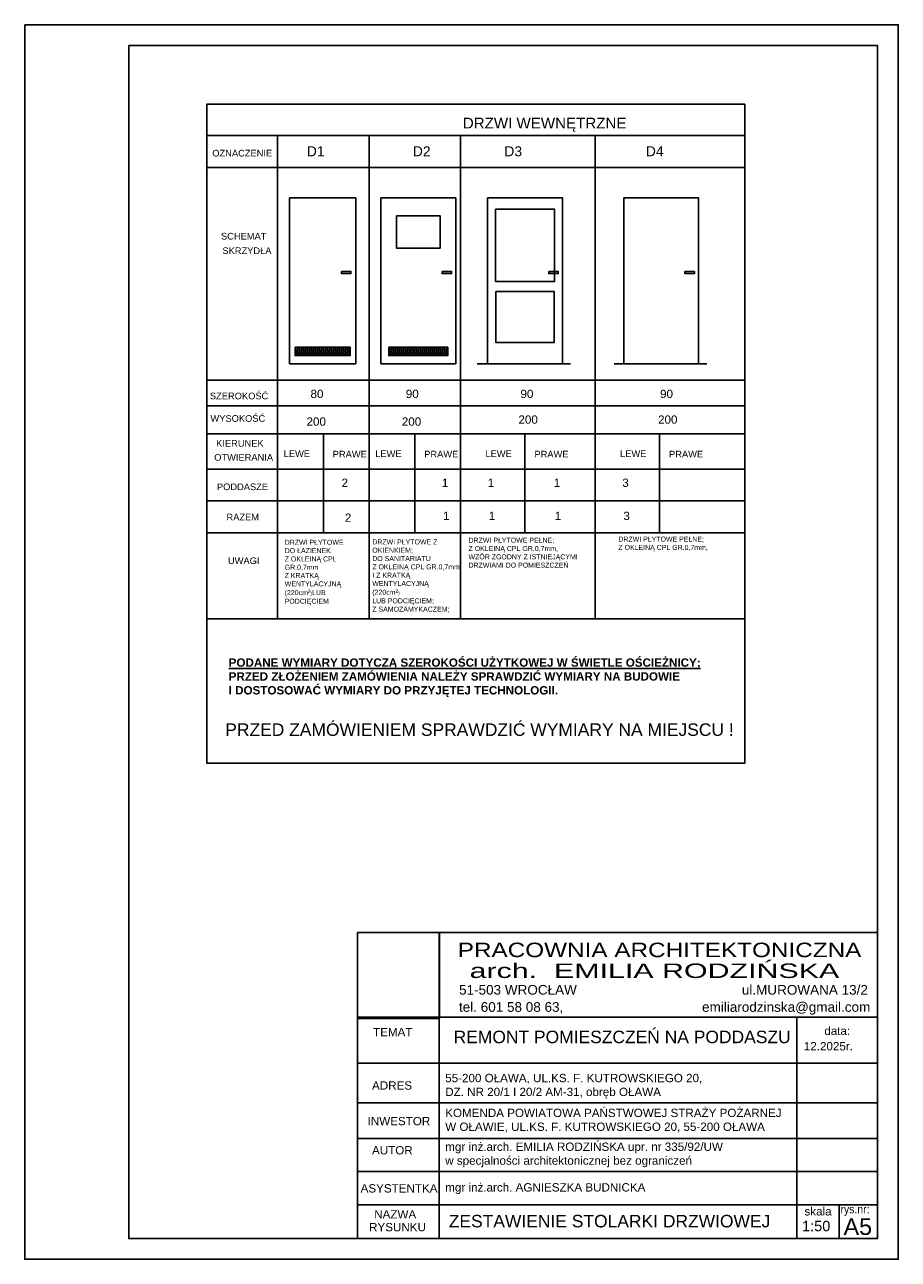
# Model space of a CAD drawing. Header units: millimetres. Extents: x 214604 to 222122, y 23717 to 26152.
# Tile 26 of 26: x 221072 to 222122, y 23717 to 25202. Entities that reach past the tile are written whole.
import ezdxf

# ---------------------------------------------------------------- set-up
doc = ezdxf.new("R2010")
doc.units = ezdxf.units.MM
doc.layers.add('A_DRZWI_OPIS', color=7, linetype='Continuous')
doc.layers.add('A_OPIS', color=7, linetype='Continuous')
doc.styles.add('ARIAL', font='arial.ttf')
picture_1 = doc.add_image_def('image1.jpg', size_in_pixel=(398, 416))

msp = doc.modelspace()

# ---------------------------------------------------------------- hatches: boundary and pattern name
at = {"layer": 'A_OPIS'}
h = msp.add_hatch(dxfattribs=at)
h.set_pattern_fill('HONEY', scale=0.5, style=0)
h.set_pattern_definition([(0, (217524.0307, 21609.7578), (2.38125, 1.374815), [1.5875, -3.175]), (120, (217524.0307, 21609.7578), (-2.3812497, 1.3748155), [1.5875, -3.175]), (60, (217524.0307, 21609.7578), (3e-07, 2.7496305), [-3.175, 1.5875])])
h.paths.add_polyline_path([(221397.36, 24814.29), (221397.36, 24804.29), (221463.36, 24804.29), (221463.36, 24814.29)])
h = msp.add_hatch(dxfattribs=at)
h.set_pattern_fill('HONEY', scale=0.5, style=0)
h.set_pattern_definition([(0, (217636.5307, 21609.7578), (2.38125, 1.374815), [1.5875, -3.175]), (120, (217636.5307, 21609.7578), (-2.3812497, 1.3748155), [1.5875, -3.175]), (60, (217636.5307, 21609.7578), (3e-07, 2.7496305), [-3.175, 1.5875])])
h.paths.add_polyline_path([(221509.86, 24814.29), (221509.86, 24804.29), (221580.86, 24804.29), (221580.86, 24814.29)])

# ---------------------------------------------------------------- linework, layer by layer
at = {"layer": 'A_OPIS', "color": 7}
for p, q in [((221937.73, 25106.89), (221937.73, 24487.59)), ((221937.73, 25106.89), (221937.73, 24314.06)), ((221291.24, 25068.94), (221291.24, 24314.06)), ((221291.24, 25068.94), (221937.73, 25068.94)), ((221376.24, 25068.94), (221376.24, 24487.59)), ((221456.73, 25068.94), (221937.73, 25068.94)), ((221486.24, 25068.94), (221486.24, 24487.59)), ((221596.24, 25068.94), (221596.24, 24487.59)), ((221758.05, 25068.94), (221758.05, 24487.59)), ((221291.24, 25030.58), (221937.73, 25030.58)), ((221376.24, 25030.58), (221376.24, 24851.26)), ((221390.36, 24994.29), (221390.36, 24794.29)), ((221390.36, 24994.29), (221470.36, 24994.29)), ((221470.36, 24994.29), (221390.36, 24994.29)), ((221470.36, 24994.29), (221390.36, 24994.29)), ((221470.36, 24994.29), (221470.36, 24794.29)), ((221500.36, 24994.29), (221500.36, 24794.29)), ((221500.36, 24994.29), (221590.36, 24994.29)), ((221590.36, 24994.29), (221500.36, 24994.29)), ((221590.36, 24994.29), (221500.36, 24994.29)), ((221590.36, 24994.29), (221590.36, 24794.29)), ((221628.63, 24994.29), (221628.63, 24794.29)), ((221628.63, 24994.29), (221718.63, 24994.29)), ((221718.63, 24994.29), (221628.63, 24994.29)), ((221718.63, 24994.29), (221628.63, 24994.29)), ((221718.63, 24994.29), (221718.63, 24794.29)), ((221792.34, 24994.29), (221792.34, 24794.29)), ((221792.34, 24994.29), (221882.34, 24994.29)), ((221882.34, 24994.29), (221792.34, 24994.29)), ((221882.34, 24994.29), (221792.34, 24994.29)), ((221882.34, 24994.29), (221882.34, 24794.29)), ((221470.36, 24794.29), (221390.36, 24794.29)), ((221590.36, 24794.29), (221500.36, 24794.29)), ((221616.16, 24794.29), (221728.31, 24794.29)), ((221780.87, 24794.29), (221892.3, 24794.29)), ((221291.24, 24774.82), (221937.73, 24774.82)), ((221376.24, 24743.72), (221291.24, 24743.72)), ((221937.73, 24743.72), (221376.24, 24743.72)), ((221291.24, 24710.12), (221937.73, 24710.12)), ((221291.24, 24710.12), (221937.73, 24710.12)), ((221431.24, 24710.12), (221431.24, 24591.05)), ((221541.24, 24710.12), (221541.24, 24591.05)), ((221673.4, 24710.12), (221673.4, 24591.05)), ((221835.2, 24710.12), (221835.2, 24591.05)), ((221291.24, 24667.92), (221937.73, 24667.92)), ((221291.24, 24629.48), (221937.73, 24629.48)), ((221291.24, 24591.05), (221937.73, 24591.05)), ((221291.24, 24591.05), (221937.73, 24591.05)), ((221291.24, 24487.59), (221937.73, 24487.59)), ((221450.64, 24314.06), (221937.73, 24314.06))]:
    msp.add_line(p, q, dxfattribs=at)
at = {"layer": 'A_OPIS'}
for p, q in [((222097.29, 24110.27), (221472.2, 24110.27)), ((221472.2, 24110.27), (221472.2, 23742.35)), ((221570.32, 24110.27), (221570.32, 23742.35)), ((222097.29, 23742.35), (222097.29, 24110.27)), ((222097.29, 24008.6), (221472.2, 24008.6)), ((222000.43, 24008.6), (222000.43, 23742.35)), ((222000.43, 23953.33), (221472.2, 23953.33)), ((222097.29, 23953.33), (222000.43, 23953.33)), ((222097.29, 23905.69), (221472.2, 23905.69)), ((222097.29, 23862.8), (221472.2, 23862.8)), ((222097.29, 23822.8), (221472.2, 23822.8)), ((222097.29, 23822.8), (221472.2, 23822.8)), ((222097.29, 23782.8), (221472.2, 23782.8)), ((222051.19, 23782.8), (222051.19, 23742.35)), ((222097.29, 23742.35), (221472.2, 23742.35)), ((222097.29, 23742.35), (221472.2, 23742.35)), ((222097.29, 23742.35), (221472.2, 23742.35)), ((222097.29, 23742.35), (221472.2, 23742.35))]:
    msp.add_line(p, q, dxfattribs=at)
at = {"layer": 'A_OPIS', "ltscale": 3}
msp.add_lwpolyline([(221072.29, 25202.35), (222122.29, 25202.35), (222122.29, 23717.35), (221072.29, 23717.35), (221072.29, 25202.35)], dxfattribs=at)
msp.add_lwpolyline([(221197.29, 25177.35), (222097.29, 25177.35), (222097.29, 23742.35), (221197.29, 23742.35)], close=True, dxfattribs=at)
at = {"layer": 'A_OPIS', "linetype": 'Continuous'}
msp.add_lwpolyline([(221937.73, 25106.89), (221291.24, 25106.89), (221291.24, 24314.06), (221937.73, 24314.06)], close=True, dxfattribs=at)
at = {"layer": 'A_OPIS', "color": 7}
for points in [[(221638.04, 24980.35), (221709.22, 24980.35), (221709.22, 24893.51), (221638.04, 24893.51)], [(221519.21, 24972.61), (221571.51, 24972.61), (221571.51, 24933.44), (221519.21, 24933.44)], [(221453.02, 24905.56), (221464.38, 24905.56), (221464.38, 24903.02), (221453.02, 24903.02)], [(221573.94, 24905.56), (221585.3, 24905.56), (221585.3, 24903.02), (221573.94, 24903.02)], [(221702.13, 24905.56), (221713.5, 24905.56), (221713.5, 24903.02), (221702.13, 24903.02)], [(221865.85, 24905.56), (221877.21, 24905.56), (221877.21, 24903.02), (221865.85, 24903.02)], [(221638.4, 24881.35), (221708.86, 24881.35), (221708.86, 24820.24), (221638.4, 24820.24)], [(221397.36, 24814.29), (221397.36, 24804.29), (221463.36, 24804.29), (221463.36, 24814.29)], [(221509.86, 24814.29), (221509.86, 24804.29), (221580.86, 24804.29), (221580.86, 24814.29)]]:
    msp.add_lwpolyline(points, close=True, dxfattribs=at)

# ---------------------------------------------------------------- texts
at = {"layer": 'A_DRZWI_OPIS', "style": 'ARIAL'}
for s, p in [('D1', (221411.32, 25044.09)), ('D2', (221538.75, 25044.09)), ('D3', (221648.75, 25044.09)), ('D4', (221818.81, 25044.09))]:
    msp.add_text(s, height=12, dxfattribs=at).set_placement(p)
at = {"layer": 'A_OPIS', "style": 'ARIAL'}
for s, height, p in [('DRZWI WEWNĘTRZNE', 13, (221598.87, 25077.5)), ('51-503 WROCŁAW                                            ul.MUROWANA 13/2', 11.616, (221594.37, 24035.7)), ('tel. 601 58 08 63,                                     emiliarodzinska@gmail.com', 11.616, (221594.24, 24015.04)), ('TEMAT', 10, (221491.01, 23985.66)), ('ADRES', 10, (221489.75, 23921.45)), ('INWESTOR', 10, (221484.46, 23878.58)), ('AUTOR', 10, (221489.75, 23843.5)), ('ASYSTENTKA', 10, (221476.06, 23797.69)), ('NAZWA ', 10, (221492.39, 23766.44)), ('RYSUNKU', 10, (221486.22, 23751.02)), (' 1:50', 12.5, (222001.79, 23751.14)), ('A5', 20, (222056.56, 23746.66))]:
    msp.add_text(s, height=height, dxfattribs=at).set_placement(p)
at = {"layer": 'A_OPIS', "color": 7, "style": 'ARIAL'}
for s, height, p in [('OZNACZENIE', 8, (221297.76, 25043.83)), ('SCHEMAT', 8, (221308.17, 24943.94)), ('SKRZYDŁA', 8, (221309.91, 24926.47)), ('SZEROKOŚĆ', 8, (221294.9, 24751.8)), ('80', 10, (221415.81, 24753.27)), ('90', 10, (221530.36, 24753.27)), ('90', 10, (221668.17, 24753.27)), ('90', 10, (221835.99, 24753.27)), ('WYSOKOŚĆ', 8, (221295.56, 24724.72)), ('200', 10, (221411.01, 24720)), ('200', 10, (221525.56, 24720)), ('200', 10, (221525.56, 24720)), ('200', 10, (221665.73, 24722.39)), ('200', 10, (221833.55, 24722.39)), ('KIERUNEK ', 8, (221302.37, 24694.78)), ('OTWIERANIA', 8, (221300.06, 24677.91)), ('LEWE', 8, (221383.59, 24682.27)), ('PRAWE', 8, (221442.51, 24681.83)), ('LEWE', 8, (221493.59, 24682.27)), ('LEWE', 8, (221493.59, 24682.27)), ('PRAWE', 8, (221552.51, 24681.83)), ('PRAWE', 8, (221552.51, 24681.83)), ('LEWE', 8, (221626.05, 24682.27)), ('PRAWE', 8, (221684.97, 24681.83)), ('LEWE', 8, (221787.85, 24682.27)), ('PRAWE', 8, (221846.77, 24681.83)), ('2', 10, (221453.18, 24646.4)), ('1', 10, (221573.74, 24646.4)), ('1', 10, (221628.74, 24646.4)), ('1', 10, (221708.17, 24646.4)), ('3', 10, (221790.55, 24646.4)), ('PODDASZE', 8, (221303.32, 24642.48)), ('RAZEM', 8, (221314.82, 24606.1)), ('2', 10, (221457.07, 24604.42)), ('1', 10, (221575.03, 24606.53)), ('1', 10, (221630.03, 24606.53)), ('1', 10, (221709.46, 24606.53)), ('3', 10, (221791.84, 24606.53)), ('UWAGI', 8, (221316.6, 24553.56))]:
    msp.add_text(s, height=height, dxfattribs=at).set_placement(p)
at = {"layer": 'A_OPIS', "style": 'ARIAL'}
for s, height, width, p in [('PRACOWNIA ARCHITEKTONICZNA', 17.424, 1.2, (221592.74, 24080.77)), ('arch.  EMILIA RODZIŃSKA', 17.424, 1.5, (221607.01, 24055.71)), ('data:', 10, 1, (222033.39, 23987.12)), ('12.2025r.', 10, 1, (222008.73, 23968.62)), ('skala', 10, 1, (222009.52, 23770.07)), ('rys.nr:', 10, 0.9, (222052.81, 23772.64))]:
    msp.add_text(s, height=height, dxfattribs=dict(at, width=width)).set_placement(p)
at = {"layer": 'A_OPIS', "color": 7, "char_height": 6, "attachment_point": 1, "style": 'ARIAL'}
for s, insert, width in [('DRZWI PŁYTOWE \\PDO ŁAZIENEK\\PZ OKLEINĄ CPL \\PGR.0,7mm\\PZ KRATKĄ \\PWENTYLACYJNĄ \\P(220cm{\\H1.0833x;²\\fMS Shell Dlg 2|b0|i0|c238|p0;\\H0.65385x;)}LUB \\PPODCIĘCIEM', (221384.8, 24582.75), 214.5659), ('DRZWI PŁYTOWE Z OKIENKIEM;\\PDO SANITARIATU \\PZ OKLEINĄ CPL GR.0,7mm\\PI Z KRATKĄ \\PWENTYLACYJNĄ \\P(220cm{\\H1.0833x;²\\fMS Shell Dlg 2|b0|i0|c238|p0;\\H0.65385x;)\\P}LUB PODCIĘCIEM;\\PZ SAMOZAMYKACZEM;', (221490.07, 24583.22), 106.3187), ('DRZWI PŁYTOWE PEŁNE;\\PZ OKLEINĄ CPL GR.0,7mm,\\PWZÓR ZGODNY Z ISTNIEJĄCYMI\\PDRZWIAMI DO POMIESZCZEŃ', (221605.72, 24585.28), 143.5982), ('DRZWI PŁYTOWE PEŁNE;\\PZ OKLEINĄ CPL GR.0,7mm,', (221785.8, 24586.6), 143.5982)]:
    msp.add_mtext(s, dxfattribs=dict(at, insert=insert, width=width))
at = {"layer": 'A_OPIS', "insert": (221317.48, 24440.09), "char_height": 10, "attachment_point": 1, "style": 'ARIAL'}
msp.add_mtext('{\\fArial|b1|i0|c238|p34;\\LPODANE WYMIARY DOTYCZĄ SZEROKOŚCI UŻYTKOWEJ W ŚWIETLE OŚCIEŻNICY;  \\P\\lPRZED ZŁOŻENIEM ZAMÓWIENIA NALEŻY SPRAWDZIĆ WYMIARY NA BUDOWIE \\PI DOSTOSOWAĆ WYMIARY DO PRZYJĘTEJ TECHNOLOGII.}', dxfattribs=at)
at = {"layer": 'A_OPIS', "color": 10, "insert": (221313.34, 24361.92), "char_height": 15, "width": 1300.471, "attachment_point": 1, "style": 'ARIAL'}
msp.add_mtext('PRZED ZAMÓWIENIEM SPRAWDZIĆ WYMIARY NA MIEJSCU !', dxfattribs=at)
at = {"layer": 'A_OPIS', "insert": (221587.79, 23992.32), "char_height": 15, "attachment_point": 1, "style": 'ARIAL'}
msp.add_mtext_dynamic_manual_height_columns('REMONT POMIESZCZEŃ NA PODDASZU', width=456.7885, gutter_width=0.354, heights=[0], dxfattribs=at)
at = {"layer": 'A_OPIS', "attachment_point": 1, "style": 'ARIAL'}
for s, insert, char_height, width in [('\\A1;\\P55-200 OŁAWA, UL.KS. F. KUTROWSKIEGO 20, \\PDZ. NR 20/1 I 20/2 AM-31, obręb OŁAWA', (221577.73, 23957.06), 10, 2008.3044), ('\\A1;KOMENDA POWIATOWA PAŃSTWOWEJ STRAŻY POŻARNEJ\\PW OŁAWIE, UL.KS. F. KUTROWSKIEGO 20, 55-200 OŁAWA', (221577.73, 23898.47), 10, 2008.3044), ('\\A1;mgr inż.arch. EMILIA RODZIŃSKA upr. nr 335/92/UW\\Pw specjalności architektonicznej bez ograniczeń ', (221577.73, 23857.78), 10, 2008.3044), ('\\A1;mgr inż.arch. AGNIESZKA BUDNICKA', (221577.73, 23808.88), 10, 2008.3044), ('ZESTAWIENIE STOLARKI DRZWIOWEJ', (221581.99, 23770.77), 15, 1746.1016)]:
    msp.add_mtext(s, dxfattribs=dict(at, insert=insert, char_height=char_height, width=width))

# ---------------------------------------------------------------- pictures from other files: only their frames are drawn
at = {"layer": 'A_OPIS', "ltscale": 3}
image = msp.add_image(picture_1, insert=(221472.2, 24007.01), size_in_units=(98.79, 103.26), dxfattribs=at)
image.dxf.flags = 7

doc.saveas('drawing.dxf')
